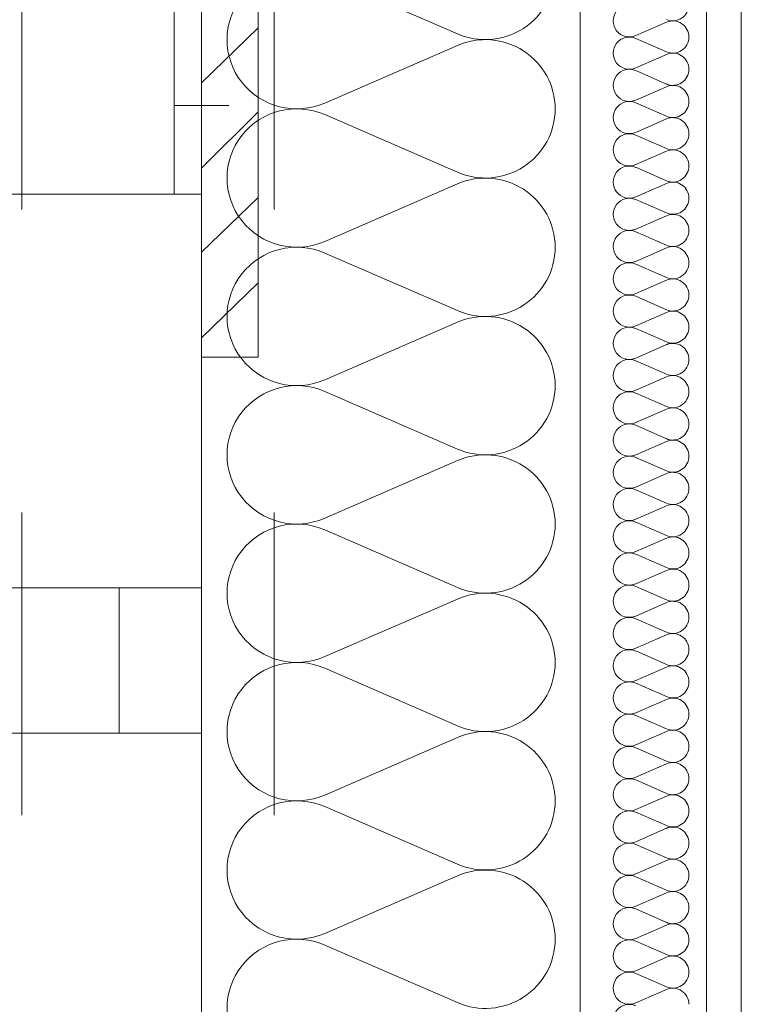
# Model space of a CAD drawing. Header units: millimetres. Extents: x 204754 to 495640, y -178579 to -98814.
# Tile 101 of 179: x 265398 to 265684, y -125794 to -125404. Entities that reach past the tile are written whole.
import ezdxf

# ---------------------------------------------------------------- set-up
doc = ezdxf.new("R2010")
doc.units = ezdxf.units.MM
doc.header["$MEASUREMENT"] = 0
doc.linetypes.add('Przerywana', pattern=[240, 120, -120])
doc.layers.get('0').update_dxf_attribs({"color": 252, "lineweight": 5})
for name, color, linetype, lineweight in [('Nowe_320-W Umeblowanie_Nr_pióra__103', 252, 'Continuous', 5), ('Nowe_320-W Umeblowanie_Nr_pióra__181', 252, 'Continuous', 5), ('Nowe_820-G Rysunki Obrazki_Nr_pióra__1', 252, 'Continuous', 5), ('Nowe_820-G Rysunki Obrazki_Nr_pióra__161', 252, 'Continuous', 5), ('Nowe_820-G Rysunki Obrazki_Nr_pióra__27', 252, 'Continuous', 5), ('Nowe_Nowe_220(1)-A Ściany zewnętrzne_Nr_pióra__103', 252, 'Continuous', 5), ('Nowe_Nowe_220(1)-A Ściany zewnętrzne_Nr_pióra__57', 252, 'Continuous', 5)]:
    doc.layers.add(name, color=color, linetype=linetype, lineweight=lineweight)

# ---------------------------------------------------------------- blocks, each defined once
blk = doc.blocks.new('podkład 20251118')
at = {"layer": 'Nowe_320-W Umeblowanie_Nr_pióra__103', "color": 252, "linetype": 'Continuous', "lineweight": 5}
for p, q in [((265519.24, -125387.03), (265571.76, -125409.85)), ((265571.76, -125414.46), (265519.24, -125437.28)), ((265519.24, -125441.89), (265571.76, -125464.7)), ((265571.76, -125469.31), (265519.24, -125492.13)), ((265519.24, -125496.74), (265571.76, -125519.56)), ((265571.76, -125524.16), (265519.24, -125546.98)), ((265519.24, -125551.59), (265571.76, -125574.41)), ((265571.76, -125579.02), (265519.24, -125601.83)), ((265519.24, -125606.44), (265571.76, -125629.26)), ((265571.76, -125633.87), (265519.24, -125656.69)), ((265519.24, -125661.29), (265571.76, -125684.11)), ((265571.76, -125688.72), (265519.24, -125711.54)), ((265519.24, -125716.15), (265571.76, -125738.96)), ((265571.76, -125743.57), (265519.24, -125766.39)), ((265519.24, -125771), (265571.76, -125793.82))]:
    blk.add_line(p, q, dxfattribs=at)
at = {"layer": 'Nowe_320-W Umeblowanie_Nr_pióra__103', "color": 252, "linetype": 'Continuous', "lineweight": 5, "extrusion": (0, 0, -1)}
for centre, major_axis, start_param, end_param in [((265508.15, -125412.16), (-27.65, 0), 4.299595, 8.266775), ((265582.86, -125384.73), (-27.65, 0), 3.141593, 5.125182), ((265582.86, -125439.58), (-27.65, 0), 1.158003, 3.141593), ((265508.15, -125467.01), (27.65, 0), 1.158002, 5.125182), ((265582.86, -125439.58), (-27.65, 0), 3.141593, 5.125182), ((265582.86, -125494.43), (-27.65, 0), 1.158003, 3.141593), ((265508.15, -125521.86), (27.65, 0), 1.158002, 5.125182), ((265582.86, -125494.43), (-27.65, 0), 3.141593, 5.125182), ((265582.86, -125549.29), (-27.65, 0), 1.158003, 3.141593), ((265508.15, -125576.71), (-27.65, 0), 4.299595, 8.266775), ((265582.86, -125549.29), (-27.65, 0), 3.141593, 5.125182), ((265582.86, -125604.14), (-27.65, 0), 1.158003, 3.141593), ((265508.15, -125631.56), (-27.65, 0), 4.299595, 8.266775), ((265582.86, -125604.14), (-27.65, 0), 3.141593, 5.125182), ((265582.86, -125658.99), (-27.65, 0), 1.158003, 3.141593), ((265508.15, -125686.42), (27.65, 0), 1.158002, 5.125182), ((265582.86, -125658.99), (-27.65, 0), 3.141593, 5.125182), ((265582.86, -125713.84), (-27.65, 0), 1.158003, 3.141593), ((265508.15, -125741.27), (27.65, 0), 1.158002, 5.125182), ((265582.86, -125713.84), (-27.65, 0), 3.141593, 5.125182), ((265582.86, -125768.69), (-27.65, 0), 1.158003, 3.141593), ((265508.15, -125796.12), (-27.65, 0), 4.299595, 8.266775), ((265582.86, -125768.7), (-27.65, 0), 3.141593, 5.125182)]:
    blk.add_ellipse(centre, major_axis=major_axis, ratio=0.991967, start_param=start_param, end_param=end_param, dxfattribs=at)
at = {"layer": 'Nowe_320-W Umeblowanie_Nr_pióra__181', "color": 252, "linetype": 'Continuous', "lineweight": 5}
for p, q in [((265654.56, -125405.25), (265642.44, -125410.57)), ((265654.56, -125405.25), (265642.44, -125410.57)), ((265654.56, -125405.25), (265642.44, -125410.57)), ((265642.44, -125411.64), (265654.56, -125416.96)), ((265642.44, -125411.64), (265654.56, -125416.96)), ((265642.44, -125411.64), (265654.56, -125416.96)), ((265654.56, -125418.03), (265642.44, -125423.35)), ((265654.56, -125418.03), (265642.44, -125423.35)), ((265654.56, -125418.03), (265642.44, -125423.35)), ((265642.44, -125424.42), (265654.56, -125429.74)), ((265642.44, -125424.42), (265654.56, -125429.74)), ((265642.44, -125424.42), (265654.56, -125429.74)), ((265654.56, -125430.81), (265642.44, -125436.13)), ((265654.56, -125430.81), (265642.44, -125436.13)), ((265654.56, -125430.81), (265642.44, -125436.13)), ((265642.44, -125437.2), (265654.56, -125442.52)), ((265642.44, -125437.2), (265654.56, -125442.52)), ((265642.44, -125437.2), (265654.56, -125442.52)), ((265654.56, -125443.59), (265642.44, -125448.91)), ((265654.56, -125443.59), (265642.44, -125448.91)), ((265654.56, -125443.59), (265642.44, -125448.91)), ((265642.44, -125449.98), (265654.56, -125455.3)), ((265642.44, -125449.98), (265654.56, -125455.3)), ((265642.44, -125449.98), (265654.56, -125455.3)), ((265654.56, -125456.37), (265642.44, -125461.69)), ((265654.56, -125456.37), (265642.44, -125461.69)), ((265654.56, -125456.37), (265642.44, -125461.69)), ((265642.44, -125462.76), (265654.56, -125468.08)), ((265642.44, -125462.76), (265654.56, -125468.08)), ((265642.44, -125462.76), (265654.56, -125468.08)), ((265654.56, -125469.15), (265642.44, -125474.47)), ((265654.56, -125469.15), (265642.44, -125474.47)), ((265654.56, -125469.15), (265642.44, -125474.47)), ((265642.44, -125475.54), (265654.56, -125480.86)), ((265642.44, -125475.54), (265654.56, -125480.86)), ((265642.44, -125475.54), (265654.56, -125480.86)), ((265654.56, -125481.93), (265642.44, -125487.25)), ((265654.56, -125481.93), (265642.44, -125487.25)), ((265654.56, -125481.93), (265642.44, -125487.25)), ((265642.44, -125488.32), (265654.56, -125493.64)), ((265642.44, -125488.32), (265654.56, -125493.64)), ((265642.44, -125488.32), (265654.56, -125493.64)), ((265654.56, -125494.71), (265642.44, -125500.03)), ((265654.56, -125494.71), (265642.44, -125500.03)), ((265654.56, -125494.71), (265642.44, -125500.03)), ((265642.44, -125501.1), (265654.56, -125506.42)), ((265642.44, -125501.1), (265654.56, -125506.42)), ((265642.44, -125501.1), (265654.56, -125506.42)), ((265654.56, -125507.49), (265642.44, -125512.81)), ((265654.56, -125507.49), (265642.44, -125512.81)), ((265654.56, -125507.49), (265642.44, -125512.81)), ((265642.44, -125513.88), (265654.56, -125519.2)), ((265642.44, -125513.88), (265654.56, -125519.2)), ((265642.44, -125513.88), (265654.56, -125519.2)), ((265654.56, -125520.27), (265642.44, -125525.59)), ((265654.56, -125520.27), (265642.44, -125525.59)), ((265654.56, -125520.27), (265642.44, -125525.59)), ((265642.44, -125526.66), (265654.56, -125531.98)), ((265642.44, -125526.66), (265654.56, -125531.98)), ((265642.44, -125526.66), (265654.56, -125531.98)), ((265654.56, -125533.05), (265642.44, -125538.37)), ((265654.56, -125533.05), (265642.44, -125538.37)), ((265654.56, -125533.05), (265642.44, -125538.37)), ((265642.44, -125539.44), (265654.56, -125544.76)), ((265642.44, -125539.44), (265654.56, -125544.76)), ((265642.44, -125539.44), (265654.56, -125544.76)), ((265654.56, -125545.83), (265642.44, -125551.15)), ((265654.56, -125545.83), (265642.44, -125551.15)), ((265654.56, -125545.83), (265642.44, -125551.15)), ((265642.44, -125552.22), (265654.56, -125557.54)), ((265642.44, -125552.22), (265654.56, -125557.54)), ((265642.44, -125552.22), (265654.56, -125557.54)), ((265654.56, -125558.61), (265642.44, -125563.93)), ((265654.56, -125558.61), (265642.44, -125563.93)), ((265654.56, -125558.61), (265642.44, -125563.93)), ((265642.44, -125565), (265654.56, -125570.32)), ((265642.44, -125565), (265654.56, -125570.32)), ((265642.44, -125565), (265654.56, -125570.32)), ((265654.56, -125571.39), (265642.44, -125576.7)), ((265654.56, -125571.39), (265642.44, -125576.7)), ((265654.56, -125571.39), (265642.44, -125576.7)), ((265642.44, -125577.78), (265654.56, -125583.09)), ((265642.44, -125577.78), (265654.56, -125583.09)), ((265642.44, -125577.78), (265654.56, -125583.09)), ((265654.56, -125584.17), (265642.44, -125589.48)), ((265654.56, -125584.17), (265642.44, -125589.48)), ((265654.56, -125584.17), (265642.44, -125589.48)), ((265642.44, -125590.56), (265654.56, -125595.87)), ((265642.44, -125590.56), (265654.56, -125595.87)), ((265642.44, -125590.56), (265654.56, -125595.87)), ((265654.56, -125596.95), (265642.44, -125602.26)), ((265654.56, -125596.95), (265642.44, -125602.26)), ((265654.56, -125596.95), (265642.44, -125602.26)), ((265642.44, -125603.34), (265654.56, -125608.65)), ((265642.44, -125603.34), (265654.56, -125608.65)), ((265642.44, -125603.34), (265654.56, -125608.65)), ((265654.56, -125609.73), (265642.44, -125615.04)), ((265654.56, -125609.73), (265642.44, -125615.04)), ((265654.56, -125609.73), (265642.44, -125615.04)), ((265642.44, -125616.12), (265654.56, -125621.43)), ((265642.44, -125616.12), (265654.56, -125621.43)), ((265642.44, -125616.12), (265654.56, -125621.43)), ((265654.56, -125622.51), (265642.44, -125627.82)), ((265654.56, -125622.51), (265642.44, -125627.82)), ((265654.56, -125622.51), (265642.44, -125627.82)), ((265642.44, -125628.9), (265654.56, -125634.21)), ((265642.44, -125628.9), (265654.56, -125634.21)), ((265642.44, -125628.9), (265654.56, -125634.21)), ((265654.56, -125635.29), (265642.44, -125640.6)), ((265654.56, -125635.29), (265642.44, -125640.6)), ((265654.56, -125635.29), (265642.44, -125640.6)), ((265642.44, -125641.68), (265654.56, -125646.99)), ((265642.44, -125641.68), (265654.56, -125646.99)), ((265642.44, -125641.68), (265654.56, -125646.99)), ((265654.56, -125648.07), (265642.44, -125653.38)), ((265654.56, -125648.07), (265642.44, -125653.38)), ((265654.56, -125648.07), (265642.44, -125653.38)), ((265642.44, -125654.46), (265654.56, -125659.77)), ((265642.44, -125654.46), (265654.56, -125659.77)), ((265642.44, -125654.46), (265654.56, -125659.77)), ((265654.56, -125660.85), (265642.44, -125666.16)), ((265654.56, -125660.85), (265642.44, -125666.16)), ((265654.56, -125660.85), (265642.44, -125666.16)), ((265642.44, -125667.24), (265654.56, -125672.55)), ((265642.44, -125667.24), (265654.56, -125672.55)), ((265642.44, -125667.24), (265654.56, -125672.55)), ((265654.56, -125673.63), (265642.44, -125678.94)), ((265654.56, -125673.63), (265642.44, -125678.94)), ((265654.56, -125673.63), (265642.44, -125678.94)), ((265642.44, -125680.02), (265654.56, -125685.33)), ((265642.44, -125680.02), (265654.56, -125685.33)), ((265642.44, -125680.02), (265654.56, -125685.33)), ((265654.56, -125686.41), (265642.44, -125691.72)), ((265654.56, -125686.41), (265642.44, -125691.72)), ((265654.56, -125686.41), (265642.44, -125691.72)), ((265642.44, -125692.8), (265654.56, -125698.11)), ((265642.44, -125692.8), (265654.56, -125698.11)), ((265642.44, -125692.8), (265654.56, -125698.11)), ((265654.56, -125699.19), (265642.44, -125704.5)), ((265654.56, -125699.19), (265642.44, -125704.5)), ((265654.56, -125699.19), (265642.44, -125704.5)), ((265642.44, -125705.58), (265654.56, -125710.89)), ((265642.44, -125705.58), (265654.56, -125710.89)), ((265642.44, -125705.58), (265654.56, -125710.89)), ((265654.56, -125711.97), (265642.44, -125717.28)), ((265654.56, -125711.97), (265642.44, -125717.28)), ((265654.56, -125711.97), (265642.44, -125717.28)), ((265642.44, -125718.36), (265654.56, -125723.67)), ((265642.44, -125718.36), (265654.56, -125723.67)), ((265642.44, -125718.36), (265654.56, -125723.67)), ((265654.56, -125724.75), (265642.44, -125730.06)), ((265654.56, -125724.75), (265642.44, -125730.06)), ((265654.56, -125724.75), (265642.44, -125730.06)), ((265642.44, -125731.14), (265654.56, -125736.45)), ((265642.44, -125731.14), (265654.56, -125736.45)), ((265642.44, -125731.14), (265654.56, -125736.45)), ((265654.56, -125737.53), (265642.44, -125742.84)), ((265654.56, -125737.53), (265642.44, -125742.84)), ((265654.56, -125737.53), (265642.44, -125742.84)), ((265642.44, -125743.92), (265654.56, -125749.23)), ((265642.44, -125743.92), (265654.56, -125749.23)), ((265642.44, -125743.92), (265654.56, -125749.23)), ((265654.56, -125750.3), (265642.44, -125755.62)), ((265654.56, -125750.3), (265642.44, -125755.62)), ((265654.56, -125750.3), (265642.44, -125755.62)), ((265642.44, -125756.69), (265654.56, -125762.01)), ((265642.44, -125756.69), (265654.56, -125762.01)), ((265642.44, -125756.69), (265654.56, -125762.01)), ((265654.56, -125763.08), (265642.44, -125768.4)), ((265654.56, -125763.08), (265642.44, -125768.4)), ((265654.56, -125763.08), (265642.44, -125768.4)), ((265642.44, -125769.47), (265654.56, -125774.79)), ((265642.44, -125769.47), (265654.56, -125774.79)), ((265642.44, -125769.47), (265654.56, -125774.79)), ((265654.56, -125775.86), (265642.44, -125781.18)), ((265654.56, -125775.86), (265642.44, -125781.18)), ((265654.56, -125775.86), (265642.44, -125781.18)), ((265642.44, -125782.25), (265654.56, -125787.57)), ((265642.44, -125782.25), (265654.56, -125787.57)), ((265642.44, -125782.25), (265654.56, -125787.57)), ((265654.56, -125788.64), (265642.44, -125793.96)), ((265654.56, -125788.64), (265642.44, -125793.96)), ((265654.56, -125788.64), (265642.44, -125793.96))]:
    blk.add_line(p, q, dxfattribs=at)
at = {"layer": 'Nowe_320-W Umeblowanie_Nr_pióra__181', "color": 252, "linetype": 'Continuous', "lineweight": 5, "extrusion": (0, 0, -1)}
for centre, major_axis, start_param, end_param in [((265639.88, -125404.72), (6.39, 0), 1.158002, 5.125182), ((265639.88, -125404.72), (6.39, 0), 1.158002, 5.125182), ((265639.88, -125404.72), (6.39, 0), 1.158002, 5.125182), ((265657.12, -125398.33), (-6.39, 0), 3.141593, 5.125182), ((265657.12, -125398.33), (-6.39, 0), 3.141593, 5.125182), ((265657.12, -125398.33), (-6.39, 0), 3.141593, 5.125182), ((265657.12, -125411.11), (-6.39, 0), 1.158003, 3.141593), ((265657.12, -125411.11), (-6.39, 0), 1.158003, 3.141593), ((265657.12, -125411.11), (-6.39, 0), 1.158003, 3.141593), ((265639.88, -125417.5), (6.39, 0), 1.158002, 5.125182), ((265639.88, -125417.5), (6.39, 0), 1.158002, 5.125182), ((265639.88, -125417.5), (6.39, 0), 1.158002, 5.125182), ((265657.12, -125411.11), (-6.39, 0), 3.141593, 5.125182), ((265657.12, -125411.11), (-6.39, 0), 3.141593, 5.125182), ((265657.12, -125411.11), (-6.39, 0), 3.141593, 5.125182), ((265657.12, -125423.88), (-6.39, 0), 1.158003, 3.141593), ((265657.12, -125423.88), (-6.39, 0), 1.158003, 3.141593), ((265657.12, -125423.88), (-6.39, 0), 1.158003, 3.141593), ((265639.88, -125430.27), (6.39, 0), 1.158002, 5.125182), ((265639.88, -125430.27), (6.39, 0), 1.158002, 5.125182), ((265639.88, -125430.27), (6.39, 0), 1.158002, 5.125182), ((265657.12, -125423.89), (-6.39, 0), 3.141593, 5.125182), ((265657.12, -125423.89), (-6.39, 0), 3.141593, 5.125182), ((265657.12, -125423.89), (-6.39, 0), 3.141593, 5.125182), ((265657.12, -125436.66), (-6.39, 0), 1.158003, 3.141593), ((265657.12, -125436.66), (-6.39, 0), 1.158003, 3.141593), ((265657.12, -125436.66), (-6.39, 0), 1.158003, 3.141593), ((265639.88, -125443.05), (6.39, 0), 1.158002, 5.125182), ((265639.88, -125443.05), (6.39, 0), 1.158002, 5.125182), ((265639.88, -125443.05), (6.39, 0), 1.158002, 5.125182), ((265657.12, -125436.66), (-6.39, 0), 3.141593, 5.125182), ((265657.12, -125436.66), (-6.39, 0), 3.141593, 5.125182), ((265657.12, -125436.66), (-6.39, 0), 3.141593, 5.125182), ((265657.12, -125449.44), (-6.39, 0), 1.158003, 3.141593), ((265657.12, -125449.44), (-6.39, 0), 1.158003, 3.141593), ((265657.12, -125449.44), (-6.39, 0), 1.158003, 3.141593), ((265639.88, -125455.83), (6.39, 0), 1.158002, 5.125182), ((265639.88, -125455.83), (6.39, 0), 1.158002, 5.125182), ((265639.88, -125455.83), (6.39, 0), 1.158002, 5.125182), ((265657.12, -125449.44), (-6.39, 0), 3.141593, 5.125182), ((265657.12, -125449.44), (-6.39, 0), 3.141593, 5.125182), ((265657.12, -125449.44), (-6.39, 0), 3.141593, 5.125182), ((265657.12, -125462.22), (-6.39, 0), 1.158003, 3.141593), ((265657.12, -125462.22), (-6.39, 0), 1.158003, 3.141593), ((265657.12, -125462.22), (-6.39, 0), 1.158003, 3.141593), ((265639.88, -125468.61), (6.39, 0), 1.158002, 5.125182), ((265639.88, -125468.61), (6.39, 0), 1.158002, 5.125182), ((265639.88, -125468.61), (6.39, 0), 1.158002, 5.125182), ((265657.12, -125462.22), (-6.39, 0), 3.141593, 5.125182), ((265657.12, -125462.22), (-6.39, 0), 3.141593, 5.125182), ((265657.12, -125462.22), (-6.39, 0), 3.141593, 5.125182), ((265657.12, -125475), (-6.39, 0), 1.158003, 3.141593), ((265657.12, -125475), (-6.39, 0), 1.158003, 3.141593), ((265657.12, -125475), (-6.39, 0), 1.158003, 3.141593), ((265639.88, -125481.39), (-6.39, 0), 4.299595, 8.266775), ((265639.88, -125481.39), (-6.39, 0), 4.299595, 8.266775), ((265639.88, -125481.39), (-6.39, 0), 4.299595, 8.266775), ((265657.12, -125475), (-6.39, 0), 3.141593, 5.125182), ((265657.12, -125475), (-6.39, 0), 3.141593, 5.125182), ((265657.12, -125475), (-6.39, 0), 3.141593, 5.125182), ((265657.12, -125487.78), (-6.39, 0), 1.158003, 3.141593), ((265657.12, -125487.78), (-6.39, 0), 1.158003, 3.141593), ((265657.12, -125487.78), (-6.39, 0), 1.158003, 3.141593), ((265639.88, -125494.17), (-6.39, 0), 4.299595, 8.266775), ((265639.88, -125494.17), (-6.39, 0), 4.299595, 8.266775), ((265639.88, -125494.17), (-6.39, 0), 4.299595, 8.266775), ((265657.12, -125487.78), (-6.39, 0), 3.141593, 5.125182), ((265657.12, -125487.78), (-6.39, 0), 3.141593, 5.125182), ((265657.12, -125487.78), (-6.39, 0), 3.141593, 5.125182), ((265657.12, -125500.56), (-6.39, 0), 1.158003, 3.141593), ((265657.12, -125500.56), (-6.39, 0), 1.158003, 3.141593), ((265657.12, -125500.56), (-6.39, 0), 1.158003, 3.141593), ((265639.88, -125506.95), (-6.39, 0), 4.299595, 8.266775), ((265639.88, -125506.95), (-6.39, 0), 4.299595, 8.266775), ((265639.88, -125506.95), (-6.39, 0), 4.299595, 8.266775), ((265657.12, -125500.56), (-6.39, 0), 3.141593, 5.125182), ((265657.12, -125500.56), (-6.39, 0), 3.141593, 5.125182), ((265657.12, -125500.56), (-6.39, 0), 3.141593, 5.125182), ((265657.12, -125513.34), (-6.39, 0), 1.158003, 3.141593), ((265657.12, -125513.34), (-6.39, 0), 1.158003, 3.141593), ((265657.12, -125513.34), (-6.39, 0), 1.158003, 3.141593), ((265639.88, -125519.73), (-6.39, 0), 4.299595, 8.266775), ((265639.88, -125519.73), (-6.39, 0), 4.299595, 8.266775), ((265639.88, -125519.73), (-6.39, 0), 4.299595, 8.266775), ((265657.12, -125513.34), (-6.39, 0), 3.141593, 5.125182), ((265657.12, -125513.34), (-6.39, 0), 3.141593, 5.125182), ((265657.12, -125513.34), (-6.39, 0), 3.141593, 5.125182), ((265657.12, -125526.12), (-6.39, 0), 1.158003, 3.141593), ((265657.12, -125526.12), (-6.39, 0), 1.158003, 3.141593), ((265657.12, -125526.12), (-6.39, 0), 1.158003, 3.141593), ((265639.88, -125532.51), (6.39, 0), 1.158002, 5.125182), ((265639.88, -125532.51), (6.39, 0), 1.158002, 5.125182), ((265639.88, -125532.51), (6.39, 0), 1.158002, 5.125182), ((265657.12, -125526.12), (-6.39, 0), 3.141593, 5.125182), ((265657.12, -125526.12), (-6.39, 0), 3.141593, 5.125182), ((265657.12, -125526.12), (-6.39, 0), 3.141593, 5.125182), ((265657.12, -125538.9), (-6.39, 0), 1.158003, 3.141593), ((265657.12, -125538.9), (-6.39, 0), 1.158003, 3.141593), ((265657.12, -125538.9), (-6.39, 0), 1.158003, 3.141593), ((265639.88, -125545.29), (6.39, 0), 1.158002, 5.125182), ((265639.88, -125545.29), (6.39, 0), 1.158002, 5.125182), ((265639.88, -125545.29), (6.39, 0), 1.158002, 5.125182), ((265657.12, -125538.9), (-6.39, 0), 3.141593, 5.125182), ((265657.12, -125538.9), (-6.39, 0), 3.141593, 5.125182), ((265657.12, -125538.9), (-6.39, 0), 3.141593, 5.125182), ((265657.12, -125551.68), (-6.39, 0), 1.158003, 3.141593), ((265657.12, -125551.68), (-6.39, 0), 1.158003, 3.141593), ((265657.12, -125551.68), (-6.39, 0), 1.158003, 3.141593), ((265639.88, -125558.07), (6.39, 0), 1.158002, 5.125182), ((265639.88, -125558.07), (6.39, 0), 1.158002, 5.125182), ((265639.88, -125558.07), (6.39, 0), 1.158002, 5.125182), ((265657.12, -125551.68), (-6.39, 0), 3.141593, 5.125182), ((265657.12, -125551.68), (-6.39, 0), 3.141593, 5.125182), ((265657.12, -125551.68), (-6.39, 0), 3.141593, 5.125182), ((265657.12, -125564.46), (-6.39, 0), 1.158003, 3.141593), ((265657.12, -125564.46), (-6.39, 0), 1.158003, 3.141593), ((265657.12, -125564.46), (-6.39, 0), 1.158003, 3.141593), ((265639.88, -125570.85), (6.39, 0), 1.158002, 5.125182), ((265639.88, -125570.85), (6.39, 0), 1.158002, 5.125182), ((265639.88, -125570.85), (6.39, 0), 1.158002, 5.125182), ((265657.12, -125564.46), (-6.39, 0), 3.141593, 5.125182), ((265657.12, -125564.46), (-6.39, 0), 3.141593, 5.125182), ((265657.12, -125564.46), (-6.39, 0), 3.141593, 5.125182), ((265657.12, -125577.24), (-6.39, 0), 1.158003, 3.141593), ((265657.12, -125577.24), (-6.39, 0), 1.158003, 3.141593), ((265657.12, -125577.24), (-6.39, 0), 1.158003, 3.141593), ((265639.88, -125583.63), (6.39, 0), 1.158002, 5.125182), ((265639.88, -125583.63), (6.39, 0), 1.158002, 5.125182), ((265639.88, -125583.63), (6.39, 0), 1.158002, 5.125182), ((265657.12, -125577.24), (-6.39, 0), 3.141593, 5.125182), ((265657.12, -125577.24), (-6.39, 0), 3.141593, 5.125182), ((265657.12, -125577.24), (-6.39, 0), 3.141593, 5.125182), ((265657.12, -125590.02), (-6.39, 0), 1.158003, 3.141593), ((265657.12, -125590.02), (-6.39, 0), 1.158003, 3.141593), ((265657.12, -125590.02), (-6.39, 0), 1.158003, 3.141593), ((265639.88, -125596.41), (6.39, 0), 1.158002, 5.125182), ((265639.88, -125596.41), (6.39, 0), 1.158002, 5.125182), ((265639.88, -125596.41), (6.39, 0), 1.158002, 5.125182), ((265657.12, -125590.02), (-6.39, 0), 3.141593, 5.125182), ((265657.12, -125590.02), (-6.39, 0), 3.141593, 5.125182), ((265657.12, -125590.02), (-6.39, 0), 3.141593, 5.125182), ((265657.12, -125602.8), (-6.39, 0), 1.158003, 3.141593), ((265657.12, -125602.8), (-6.39, 0), 1.158003, 3.141593), ((265657.12, -125602.8), (-6.39, 0), 1.158003, 3.141593), ((265639.88, -125609.19), (6.39, 0), 1.158002, 5.125182), ((265639.88, -125609.19), (6.39, 0), 1.158002, 5.125182), ((265639.88, -125609.19), (6.39, 0), 1.158002, 5.125182), ((265657.12, -125602.8), (-6.39, 0), 3.141593, 5.125182), ((265657.12, -125602.8), (-6.39, 0), 3.141593, 5.125182), ((265657.12, -125602.8), (-6.39, 0), 3.141593, 5.125182), ((265657.12, -125615.58), (-6.39, 0), 1.158003, 3.141593), ((265657.12, -125615.58), (-6.39, 0), 1.158003, 3.141593), ((265657.12, -125615.58), (-6.39, 0), 1.158003, 3.141593), ((265639.88, -125621.97), (6.39, 0), 1.158002, 5.125182), ((265639.88, -125621.97), (6.39, 0), 1.158002, 5.125182), ((265639.88, -125621.97), (6.39, 0), 1.158002, 5.125182), ((265657.12, -125615.58), (-6.39, 0), 3.141593, 5.125182), ((265657.12, -125615.58), (-6.39, 0), 3.141593, 5.125182), ((265657.12, -125615.58), (-6.39, 0), 3.141593, 5.125182), ((265657.12, -125628.36), (-6.39, 0), 1.158003, 3.141593), ((265657.12, -125628.36), (-6.39, 0), 1.158003, 3.141593), ((265657.12, -125628.36), (-6.39, 0), 1.158003, 3.141593), ((265639.88, -125634.75), (6.39, 0), 1.158002, 5.125182), ((265639.88, -125634.75), (6.39, 0), 1.158002, 5.125182), ((265639.88, -125634.75), (6.39, 0), 1.158002, 5.125182), ((265657.12, -125628.36), (-6.39, 0), 3.141593, 5.125182), ((265657.12, -125628.36), (-6.39, 0), 3.141593, 5.125182), ((265657.12, -125628.36), (-6.39, 0), 3.141593, 5.125182), ((265657.12, -125641.14), (-6.39, 0), 1.158003, 3.141593), ((265657.12, -125641.14), (-6.39, 0), 1.158003, 3.141593), ((265657.12, -125641.14), (-6.39, 0), 1.158003, 3.141593), ((265639.88, -125647.53), (-6.39, 0), 4.299595, 8.266775), ((265639.88, -125647.53), (-6.39, 0), 4.299595, 8.266775), ((265639.88, -125647.53), (-6.39, 0), 4.299595, 8.266775), ((265657.12, -125641.14), (-6.39, 0), 3.141593, 5.125182), ((265657.12, -125641.14), (-6.39, 0), 3.141593, 5.125182), ((265657.12, -125641.14), (-6.39, 0), 3.141593, 5.125182), ((265657.12, -125653.92), (-6.39, 0), 1.158003, 3.141593), ((265657.12, -125653.92), (-6.39, 0), 1.158003, 3.141593), ((265657.12, -125653.92), (-6.39, 0), 1.158003, 3.141593), ((265639.88, -125660.31), (-6.39, 0), 4.299595, 8.266775), ((265639.88, -125660.31), (-6.39, 0), 4.299595, 8.266775), ((265639.88, -125660.31), (-6.39, 0), 4.299595, 8.266775), ((265657.12, -125653.92), (-6.39, 0), 3.141593, 5.125182), ((265657.12, -125653.92), (-6.39, 0), 3.141593, 5.125182), ((265657.12, -125653.92), (-6.39, 0), 3.141593, 5.125182), ((265657.12, -125666.7), (-6.39, 0), 1.158003, 3.141593), ((265657.12, -125666.7), (-6.39, 0), 1.158003, 3.141593), ((265657.12, -125666.7), (-6.39, 0), 1.158003, 3.141593), ((265639.88, -125673.09), (-6.39, 0), 4.299595, 8.266775), ((265639.88, -125673.09), (-6.39, 0), 4.299595, 8.266775), ((265639.88, -125673.09), (-6.39, 0), 4.299595, 8.266775), ((265657.12, -125666.7), (-6.39, 0), 3.141593, 5.125182), ((265657.12, -125666.7), (-6.39, 0), 3.141593, 5.125182), ((265657.12, -125666.7), (-6.39, 0), 3.141593, 5.125182), ((265657.12, -125679.48), (-6.39, 0), 1.158003, 3.141593), ((265657.12, -125679.48), (-6.39, 0), 1.158003, 3.141593), ((265657.12, -125679.48), (-6.39, 0), 1.158003, 3.141593), ((265639.88, -125685.87), (6.39, 0), 1.158002, 5.125182), ((265639.88, -125685.87), (6.39, 0), 1.158002, 5.125182), ((265639.88, -125685.87), (6.39, 0), 1.158002, 5.125182), ((265657.12, -125679.48), (-6.39, 0), 3.141593, 5.125182), ((265657.12, -125679.48), (-6.39, 0), 3.141593, 5.125182), ((265657.12, -125679.48), (-6.39, 0), 3.141593, 5.125182), ((265657.12, -125692.26), (-6.39, 0), 1.158003, 3.141593), ((265657.12, -125692.26), (-6.39, 0), 1.158003, 3.141593), ((265657.12, -125692.26), (-6.39, 0), 1.158003, 3.141593), ((265639.88, -125698.65), (6.39, 0), 1.158002, 5.125182), ((265639.88, -125698.65), (6.39, 0), 1.158002, 5.125182), ((265639.88, -125698.65), (6.39, 0), 1.158002, 5.125182), ((265657.12, -125692.26), (-6.39, 0), 3.141593, 5.125182), ((265657.12, -125692.26), (-6.39, 0), 3.141593, 5.125182), ((265657.12, -125692.26), (-6.39, 0), 3.141593, 5.125182), ((265657.12, -125705.04), (-6.39, 0), 1.158003, 3.141593), ((265657.12, -125705.04), (-6.39, 0), 1.158003, 3.141593), ((265657.12, -125705.04), (-6.39, 0), 1.158003, 3.141593), ((265639.88, -125711.43), (6.39, 0), 1.158002, 5.125182), ((265639.88, -125711.43), (6.39, 0), 1.158002, 5.125182), ((265639.88, -125711.43), (6.39, 0), 1.158002, 5.125182), ((265657.12, -125705.04), (-6.39, 0), 3.141593, 5.125182), ((265657.12, -125705.04), (-6.39, 0), 3.141593, 5.125182), ((265657.12, -125705.04), (-6.39, 0), 3.141593, 5.125182), ((265657.12, -125717.82), (-6.39, 0), 1.158003, 3.141593), ((265657.12, -125717.82), (-6.39, 0), 1.158003, 3.141593), ((265657.12, -125717.82), (-6.39, 0), 1.158003, 3.141593), ((265639.88, -125724.21), (6.39, 0), 1.158002, 5.125182), ((265639.88, -125724.21), (6.39, 0), 1.158002, 5.125182), ((265639.88, -125724.21), (6.39, 0), 1.158002, 5.125182), ((265657.12, -125717.82), (-6.39, 0), 3.141593, 5.125182), ((265657.12, -125717.82), (-6.39, 0), 3.141593, 5.125182), ((265657.12, -125717.82), (-6.39, 0), 3.141593, 5.125182), ((265657.12, -125730.6), (-6.39, 0), 1.158003, 3.141593), ((265657.12, -125730.6), (-6.39, 0), 1.158003, 3.141593), ((265657.12, -125730.6), (-6.39, 0), 1.158003, 3.141593), ((265639.88, -125736.99), (6.39, 0), 1.158002, 5.125182), ((265639.88, -125736.99), (6.39, 0), 1.158002, 5.125182), ((265639.88, -125736.99), (6.39, 0), 1.158002, 5.125182), ((265657.12, -125730.6), (-6.39, 0), 3.141593, 5.125182), ((265657.12, -125730.6), (-6.39, 0), 3.141593, 5.125182), ((265657.12, -125730.6), (-6.39, 0), 3.141593, 5.125182), ((265657.12, -125743.38), (-6.39, 0), 1.158003, 3.141593), ((265657.12, -125743.38), (-6.39, 0), 1.158003, 3.141593), ((265657.12, -125743.38), (-6.39, 0), 1.158003, 3.141593), ((265639.88, -125749.77), (6.39, 0), 1.158002, 5.125182), ((265639.88, -125749.77), (6.39, 0), 1.158002, 5.125182), ((265639.88, -125749.77), (6.39, 0), 1.158002, 5.125182), ((265657.12, -125743.38), (-6.39, 0), 3.141593, 5.125182), ((265657.12, -125743.38), (-6.39, 0), 3.141593, 5.125182), ((265657.12, -125743.38), (-6.39, 0), 3.141593, 5.125182), ((265657.12, -125756.16), (-6.39, 0), 1.158003, 3.141593), ((265657.12, -125756.16), (-6.39, 0), 1.158003, 3.141593), ((265657.12, -125756.16), (-6.39, 0), 1.158003, 3.141593), ((265639.88, -125762.55), (6.39, 0), 1.158002, 5.125182), ((265639.88, -125762.55), (6.39, 0), 1.158002, 5.125182), ((265639.88, -125762.55), (6.39, 0), 1.158002, 5.125182), ((265657.12, -125756.16), (-6.39, 0), 3.141593, 5.125182), ((265657.12, -125756.16), (-6.39, 0), 3.141593, 5.125182), ((265657.12, -125756.16), (-6.39, 0), 3.141593, 5.125182), ((265657.12, -125768.94), (-6.39, 0), 1.158003, 3.141593), ((265657.12, -125768.94), (-6.39, 0), 1.158003, 3.141593), ((265657.12, -125768.94), (-6.39, 0), 1.158003, 3.141593), ((265639.88, -125775.33), (6.39, 0), 1.158002, 5.125182), ((265639.88, -125775.33), (6.39, 0), 1.158002, 5.125182), ((265639.88, -125775.33), (6.39, 0), 1.158002, 5.125182), ((265657.12, -125768.94), (-6.39, 0), 3.141593, 5.125182), ((265657.12, -125768.94), (-6.39, 0), 3.141593, 5.125182), ((265657.12, -125768.94), (-6.39, 0), 3.141593, 5.125182), ((265657.12, -125781.72), (-6.39, 0), 1.158003, 3.141593), ((265657.12, -125781.72), (-6.39, 0), 1.158003, 3.141593), ((265657.12, -125781.72), (-6.39, 0), 1.158003, 3.141593), ((265639.88, -125788.11), (6.39, 0), 1.158002, 5.125182), ((265639.88, -125788.11), (6.39, 0), 1.158002, 5.125182), ((265639.88, -125788.11), (6.39, 0), 1.158002, 5.125182), ((265657.12, -125781.72), (-6.39, 0), 3.141593, 5.125182), ((265657.12, -125781.72), (-6.39, 0), 3.141593, 5.125182), ((265657.12, -125781.72), (-6.39, 0), 3.141593, 5.125182), ((265657.12, -125794.5), (-6.39, 0), 1.158003, 3.141593), ((265657.12, -125794.5), (-6.39, 0), 1.158003, 3.141593), ((265657.12, -125794.5), (-6.39, 0), 1.158003, 3.141593), ((265639.88, -125800.89), (6.39, 0), 1.158002, 5.125182), ((265639.88, -125800.89), (6.39, 0), 1.158002, 5.125182), ((265639.88, -125800.89), (6.39, 0), 1.158002, 5.125182)]:
    blk.add_ellipse(centre, major_axis=major_axis, ratio=0.99851, start_param=start_param, end_param=end_param, dxfattribs=at)
at = {"layer": 'Nowe_820-G Rysunki Obrazki_Nr_pióra__1', "color": 252, "linetype": 'Continuous', "lineweight": 5}
for p, q in [((265620.45, -126368.45), (265620.45, -124207.75)), ((265470.41, -124287.69), (265470.41, -126218.44))]:
    blk.add_line(p, q, dxfattribs=at)
at = {"layer": 'Nowe_820-G Rysunki Obrazki_Nr_pióra__161', "color": 252, "linetype": 'Continuous', "lineweight": 5}
for p, q in [((265470.41, -124537.75), (265470.41, -125537.98)), ((265492.8, -125537.98), (265492.8, -124537.75)), ((265459.54, -125473.39), (265459.54, -125243.15)), ((265470.41, -125473.39), (265470.41, -125243.15)), ((265470.41, -125429.26), (265492.8, -125407.51)), ((265481.29, -125438.21), (265459.54, -125438.21)), ((265470.41, -125463.15), (265492.8, -125440.77)), ((265470.41, -125473.39), (265303.49, -125473.39)), ((265470.41, -125496.41), (265492.8, -125474.66)), ((265470.41, -125530.3), (265492.8, -125508.56)), ((265470.41, -125537.98), (265492.8, -125537.98)), ((265130.18, -125629.43), (265470.41, -125629.43)), ((265470.41, -125629.43), (265437.8, -125629.43)), ((265437.8, -125629.43), (265437.8, -125686.99)), ((265470.41, -125686.99), (265470.41, -125629.43)), ((265470.41, -125629.43), (265470.41, -125686.99)), ((265470.41, -125686.99), (265130.18, -125686.99)), ((265437.8, -125686.99), (265470.41, -125686.99))]:
    blk.add_line(p, q, dxfattribs=at)
at = {"layer": 'Nowe_820-G Rysunki Obrazki_Nr_pióra__27', "color": 252, "linetype": 'Continuous', "lineweight": 5}
blk.add_line((265670.45, -122234), (265670.45, -126418.45), dxfattribs=at)
at = {"layer": 'Nowe_Nowe_220(1)-A Ściany zewnętrzne_Nr_pióra__103', "color": 252, "linetype": 'Przerywana', "lineweight": 5}
for p, q in [((265399.23, -126199.52), (265399.23, -123884.52)), ((265499.25, -126199.52), (265499.25, -124018.09))]:
    blk.add_line(p, q, dxfattribs=at)
at = {"layer": 'Nowe_Nowe_220(1)-A Ściany zewnętrzne_Nr_pióra__57', "color": 252, "linetype": 'Continuous', "lineweight": 5}
blk.add_line((265684.25, -124259.52), (265684.25, -126438.45), dxfattribs=at)

msp = doc.modelspace()

# ---------------------------------------------------------------- block references
msp.add_blockref('podkład 20251118', (0, 0))

doc.saveas('drawing.dxf')
